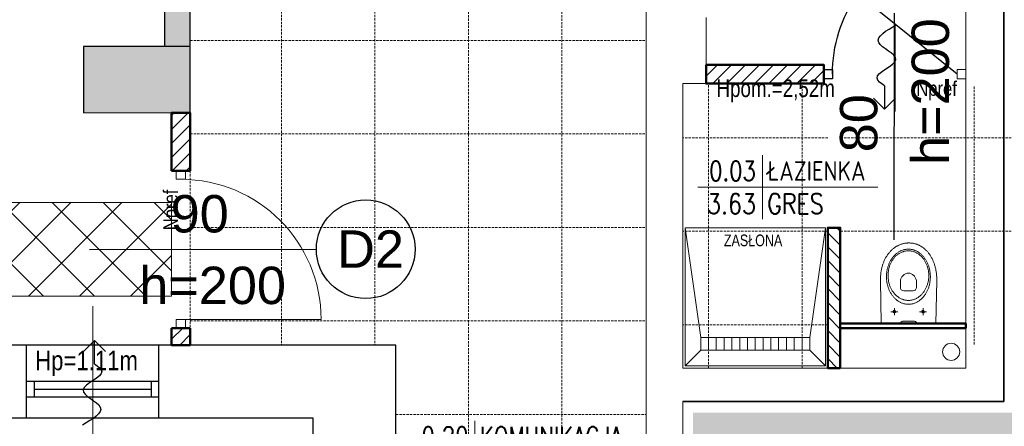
# Model space of a CAD drawing. Header units: millimetres. Extents: x -523 to 1404227, y -783705 to 1038705.
# Tile 48 of 256: x 368416 to 374732, y 16101 to 18710. Entities that reach past the tile are written whole.
import ezdxf
from ezdxf.enums import TextEntityAlignment as Align

# ---------------------------------------------------------------- set-up
doc = ezdxf.new("R2010")
doc.units = ezdxf.units.MM
doc.linetypes.add('DASHEDX2', pattern=[1.5, 1, -0.5])
for name, color, linetype, lineweight in [('3. Opis stolarki drzwiowej i okiennej', 5, 'Continuous', 30), ('BA_drz', 7, 'Continuous', 18), ('BA_KS_ist.', 34, 'Continuous', 13), ('BA_met', 7, 'Continuous', 18), ('BA_txs', 2, 'Continuous', 18), ('Cienka', 7, 'Continuous', 18), ('mm_Wentylacja', 5, 'Continuous', 50), ('PG_PRZERYWANE_ŚREDNIE', 1, 'DASHEDX2', 18), ('PG_WIDOKOWE_CIENKIE', 7, 'Continuous', 18), ('PG_WYPOSAŻENIE', 1, 'Continuous', 18), ('PG_ŚCIANY_DZIAŁOWE', 3, 'Continuous', 18), ('PG_ŚCIANY_SŁUPY', 4, 'Continuous', 35), ('Przekrojowa', 60, 'Continuous', 18), ('WYPOSAŻENIE GARAŻU', 253, 'Continuous', 5)]:
    doc.layers.add(name, color=color, linetype=linetype, lineweight=lineweight)
doc.styles.add('BIKTC', font='bikromsw.shx', dxfattribs={"width": 0.8})
doc.styles.add('BIKTS', font='bikromsw.shx', dxfattribs={"width": 0.85})
doc.styles.add('ROMANS', font='romans', dxfattribs={"width": 0.7})
doc.styles.get("Standard").update_dxf_attribs({"font": 'arial.ttf'})

# ---------------------------------------------------------------- blocks, each defined once
blk = doc.blocks.new('bikmet')
blk.add_line((0, 1.65), (0, -1.65))
at = {"style": 'ROMANS', "width": 0.8}
blk.add_attdef('NRPOM', text='', height=1, dxfattribs=at).set_placement((-0.333, 0.333), align=Align.RIGHT)
blk.add_attdef('NWAPOM', (0.25, 0.333), '', height=1, dxfattribs=at)
blk.add_attdef('RAREA', text='', height=1.042, dxfattribs=at).set_placement((-0.333, -0.333), align=Align.TOP_RIGHT)
blk.add_attdef('PODLOGA', text='', height=1.042, dxfattribs=at).set_placement((0.25, -0.333), align=Align.TOP_LEFT)
blk = doc.blocks.new('jamb')
blk.add_lwpolyline([(-0.5, -0.5), (-0.5, 0.5), (0.5, 0.5), (0.5, -0.5)], close=True)
blk = doc.blocks.new('A$C6b6b2cc1')
at = {"color": 5, "lineweight": 20}
for p, q in [((17.9, 91), (29.9, 91)), ((17.9, 0), (29.9, 0))]:
    blk.add_line(p, q, dxfattribs=at)
for p, q in [((20.9, 85.5), (20.9, 91)), ((20.9, 91), (26.9, 91)), ((26.9, 91), (26.9, 85.5)), ((26.9, 85.5), (20.9, 85.5))]:
    blk.add_line(p, q)
at = {"color": 0, "extrusion": (0, 0, -1)}
blk.add_line((23.9, 5.5), (75.47, 69.26), dxfattribs=at)
at = {"extrusion": (0, 0, -1)}
blk.add_line((56.49, 45.5), (0, 45.5), dxfattribs=at)
at = {"color": 0, "extrusion": (0, 0, -1)}
blk.add_arc((-23.9, -4.5), 90, 90, 124.95948, dxfattribs=at)
at = {"layer": 'WYPOSAŻENIE GARAŻU', "color": 240, "xscale": 5.5, "yscale": 5.999999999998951, "zscale": 5.5, "rotation": 90}
blk.add_blockref('jamb', (23.9, 2.75), dxfattribs=at)
blk = doc.blocks.new('dr1h901')
at = {"color": 0}
blk.add_line((-0.5, 0), (-0.5, 1), dxfattribs=at)
blk.add_line((0, 0.3622), (0, -0.2655))
blk.add_arc((-0.5, 0), 1, 0, 90, dxfattribs=at)
blk = doc.blocks.new('A$C9dc6be50')
at = {"lineweight": 18}
h = blk.add_hatch(color=1, dxfattribs=at)
h.dxf.hatch_style = 1
h.paths.add_polyline_path([(1.64, 21.13), (1.53, 21.9), (1.25, 22.52), (0.86, 22.98), (0.42, 23.27), (0, 23.37), (0, 12.77), (0.42, 12.87), (0.86, 13.16), (1.25, 13.62), (1.53, 14.24), (1.64, 15.01)])
at = {"color": 1, "lineweight": 13}
for p, q in [((27.71, 36.15), (0, 35.6)), ((25.29, 31.48), (25.8, 31.59)), ((25.8, 31.59), (26.31, 31.69)), ((26.31, 31.69), (26.83, 31.77)), ((26.83, 31.77), (27.36, 31.84)), ((27.36, 31.84), (27.89, 31.9)), ((28.32, 36.15), (27.71, 36.15)), ((27.89, 31.9), (28.43, 31.94)), ((28.92, 36.14), (28.32, 36.15)), ((28.43, 31.94), (28.97, 31.98)), ((29.52, 36.12), (28.92, 36.14)), ((28.97, 31.98), (29.52, 32)), ((30.11, 36.09), (29.52, 36.12)), ((29.52, 32), (30.07, 32)), ((30.07, 32), (30.62, 32)), ((30.69, 36.05), (30.11, 36.09)), ((30.62, 32), (31.16, 31.98)), ((31.27, 36), (30.69, 36.05)), ((31.16, 31.98), (31.7, 31.94)), ((31.84, 35.94), (31.27, 36)), ((31.7, 31.94), (32.24, 31.9)), ((32.4, 35.88), (31.84, 35.94)), ((32.24, 31.9), (32.77, 31.84)), ((32.96, 35.8), (32.4, 35.88)), ((32.77, 31.84), (33.3, 31.77)), ((33.51, 35.72), (32.96, 35.8)), ((33.3, 31.77), (33.82, 31.69)), ((34.05, 35.63), (33.51, 35.72)), ((33.82, 31.69), (34.33, 31.59)), ((34.59, 35.53), (34.05, 35.63)), ((34.33, 31.59), (34.84, 31.48)), ((35.12, 35.42), (34.59, 35.53)), ((35.65, 35.3), (35.12, 35.42)), ((36.16, 35.17), (35.65, 35.3)), ((36.67, 35.04), (36.16, 35.17)), ((37.17, 34.9), (36.67, 35.04)), ((37.67, 34.75), (37.17, 34.9)), ((38.16, 34.59), (37.67, 34.75)), ((38.64, 34.43), (38.16, 34.59)), ((39.11, 34.26), (38.64, 34.43)), ((39.58, 34.08), (39.11, 34.26)), ((40.04, 33.89), (39.58, 34.08)), ((40.49, 33.7), (40.04, 33.89)), ((40.93, 33.5), (40.49, 33.7)), ((41.37, 33.29), (40.93, 33.5)), ((41.79, 33.08), (41.37, 33.29)), ((42.21, 32.85), (41.79, 33.08)), ((42.63, 32.63), (42.21, 32.85)), ((43.03, 32.39), (42.63, 32.63)), ((43.42, 32.15), (43.03, 32.39)), ((43.81, 31.9), (43.42, 32.15)), ((44.19, 31.65), (43.81, 31.9)), ((44.56, 31.39), (44.19, 31.65)), ((9.87, 27.32), (5.37, 27.32)), ((6.91, 27.73), (6.8, 27.32)), ((6.8, 27.32), (6.91, 26.91)), ((7.21, 28.03), (6.91, 27.73)), ((6.91, 26.91), (7.21, 26.62)), ((7.62, 28.14), (7.21, 28.03)), ((7.21, 26.62), (7.62, 26.5)), ((7.62, 29.5), (7.62, 25.14)), ((8.03, 28.03), (7.62, 28.14)), ((7.62, 26.5), (8.03, 26.62)), ((8.32, 27.73), (8.03, 28.03)), ((8.03, 26.62), (8.32, 26.91)), ((8.44, 27.32), (8.32, 27.73)), ((8.32, 26.91), (8.44, 27.32)), ((14.88, 25.15), (15.15, 25.5)), ((15.15, 25.5), (15.44, 25.84)), ((15.44, 25.84), (15.73, 26.17)), ((15.73, 26.17), (16.04, 26.5)), ((16.04, 26.5), (16.36, 26.82)), ((16.36, 26.82), (16.69, 27.13)), ((16.69, 27.13), (17.03, 27.44)), ((17.03, 27.44), (17.38, 27.73)), ((17.38, 27.73), (17.75, 28.02)), ((17.61, 25.23), (17.9, 25.58)), ((17.75, 28.02), (18.12, 28.3)), ((17.9, 25.58), (18.21, 25.91)), ((18.12, 28.3), (18.5, 28.57)), ((18.21, 25.91), (18.53, 26.24)), ((18.5, 28.57), (18.9, 28.83)), ((18.53, 26.24), (18.86, 26.56)), ((18.86, 26.56), (19.2, 26.87)), ((18.9, 28.83), (19.3, 29.09)), ((19.2, 26.87), (19.56, 27.17)), ((19.3, 29.09), (19.71, 29.33)), ((19.56, 27.17), (19.92, 27.46)), ((19.71, 29.33), (20.13, 29.57)), ((19.92, 27.46), (20.3, 27.74)), ((20.13, 29.57), (20.56, 29.79)), ((20.3, 27.74), (20.69, 28.01)), ((20.56, 29.79), (21, 30.01)), ((20.69, 28.01), (21.09, 28.27)), ((21, 30.01), (21.45, 30.22)), ((21.09, 28.27), (21.5, 28.52)), ((21.45, 30.22), (21.9, 30.41)), ((21.5, 28.52), (21.92, 28.76)), ((21.9, 30.41), (22.36, 30.6)), ((21.92, 28.76), (22.34, 28.99)), ((22.34, 28.99), (22.78, 29.21)), ((22.36, 30.6), (22.83, 30.77)), ((22.78, 29.21), (23.23, 29.42)), ((22.83, 30.77), (23.31, 30.94)), ((23.23, 29.42), (23.68, 29.62)), ((23.31, 30.94), (23.79, 31.09)), ((23.68, 29.62), (24.15, 29.8)), ((23.79, 31.09), (24.28, 31.23)), ((24.15, 29.8), (24.62, 29.97)), ((24.28, 31.23), (24.78, 31.36)), ((24.62, 29.97), (25.1, 30.13)), ((24.78, 31.36), (25.29, 31.48)), ((25.1, 30.13), (25.58, 30.28)), ((25.58, 30.28), (26.08, 30.41)), ((26.08, 30.41), (26.58, 30.53)), ((26.58, 30.53), (27.09, 30.64)), ((27.09, 30.64), (27.6, 30.73)), ((27.6, 30.73), (28.12, 30.81)), ((28.12, 30.81), (28.65, 30.88)), ((28.65, 30.88), (29.18, 30.93)), ((29.18, 30.93), (29.72, 30.97)), ((29.72, 30.97), (30.26, 30.99)), ((30.26, 30.99), (30.8, 31)), ((30.8, 31), (30.8, 30.99)), ((30.8, 31), (31.35, 30.99)), ((31.35, 30.99), (31.89, 30.97)), ((31.89, 30.97), (32.43, 30.93)), ((32.43, 30.93), (32.96, 30.88)), ((32.96, 30.88), (33.48, 30.81)), ((33.48, 30.81), (34, 30.73)), ((34, 30.73), (34.52, 30.64)), ((34.52, 30.64), (35.03, 30.53)), ((34.84, 31.48), (35.35, 31.36)), ((35.03, 30.53), (35.53, 30.41)), ((35.35, 31.36), (35.85, 31.23)), ((35.53, 30.41), (36.02, 30.28)), ((35.85, 31.23), (36.34, 31.09)), ((36.02, 30.28), (36.51, 30.13)), ((36.34, 31.09), (36.82, 30.94)), ((36.51, 30.13), (36.99, 29.97)), ((36.82, 30.94), (37.3, 30.77)), ((36.99, 29.97), (37.46, 29.8)), ((37.3, 30.77), (37.77, 30.6)), ((37.46, 29.8), (37.92, 29.62)), ((37.77, 30.6), (38.23, 30.41)), ((37.92, 29.62), (38.38, 29.42)), ((38.23, 30.41), (38.69, 30.22)), ((38.38, 29.42), (38.83, 29.21)), ((38.69, 30.22), (39.13, 30.01)), ((38.83, 29.21), (39.26, 28.99)), ((39.13, 30.01), (39.57, 29.79)), ((39.26, 28.99), (39.69, 28.76)), ((39.57, 29.79), (40, 29.57)), ((39.69, 28.76), (40.11, 28.52)), ((40, 29.57), (40.42, 29.33)), ((40.11, 28.52), (40.52, 28.27)), ((40.42, 29.33), (40.83, 29.09)), ((40.52, 28.27), (40.92, 28.01)), ((40.83, 29.09), (41.24, 28.83)), ((40.92, 28.01), (41.31, 27.74)), ((41.24, 28.83), (41.63, 28.57)), ((41.31, 27.74), (41.68, 27.46)), ((41.63, 28.57), (42.01, 28.3)), ((41.68, 27.46), (42.05, 27.17)), ((42.01, 28.3), (42.38, 28.02)), ((42.05, 27.17), (42.4, 26.87)), ((42.38, 28.02), (42.75, 27.73)), ((42.4, 26.87), (42.75, 26.56)), ((42.75, 27.73), (43.1, 27.44)), ((42.75, 26.56), (43.08, 26.24)), ((43.08, 26.24), (43.4, 25.91)), ((43.1, 27.44), (43.44, 27.13)), ((43.4, 25.91), (43.7, 25.58)), ((43.44, 27.13), (43.77, 26.82)), ((43.7, 25.58), (43.99, 25.23)), ((43.77, 26.82), (44.09, 26.5)), ((44.09, 26.5), (44.4, 26.17)), ((44.4, 26.17), (44.7, 25.84)), ((44.92, 31.13), (44.56, 31.39)), ((44.7, 25.84), (44.98, 25.5)), ((45.28, 30.86), (44.92, 31.13)), ((44.98, 25.5), (45.25, 25.15)), ((45.62, 30.58), (45.28, 30.86)), ((45.96, 30.3), (45.62, 30.58)), ((46.29, 30.01), (45.96, 30.3)), ((46.61, 29.71), (46.29, 30.01)), ((46.92, 29.41), (46.61, 29.71)), ((47.22, 29.11), (46.92, 29.41)), ((47.51, 28.8), (47.22, 29.11)), ((47.79, 28.49), (47.51, 28.8)), ((48.07, 28.17), (47.79, 28.49)), ((48.33, 27.84), (48.07, 28.17)), ((48.59, 27.51), (48.33, 27.84)), ((48.83, 27.18), (48.59, 27.51)), ((49.07, 26.84), (48.83, 27.18)), ((49.3, 26.5), (49.07, 26.84)), ((49.51, 26.15), (49.3, 26.5)), ((49.72, 25.8), (49.51, 26.15)), ((49.92, 25.45), (49.72, 25.8)), ((50.11, 25.09), (49.92, 25.45)), ((0.42, 23.27), (0, 23.37)), ((0.86, 22.98), (0.42, 23.27)), ((1.25, 22.52), (0.86, 22.98)), ((1.53, 21.9), (1.25, 22.52)), ((1.64, 21.13), (1.53, 21.9)), ((1.64, 15.01), (1.64, 21.13)), ((12.4, 18.81), (12.45, 19.24)), ((12.45, 19.24), (12.5, 19.67)), ((12.5, 19.67), (12.58, 20.09)), ((12.58, 20.09), (12.67, 20.51)), ((12.67, 20.51), (12.77, 20.92)), ((12.77, 20.92), (12.89, 21.33)), ((12.89, 21.33), (13.03, 21.74)), ((13.03, 21.74), (13.18, 22.14)), ((13.18, 22.14), (13.34, 22.54)), ((13.34, 22.54), (13.52, 22.93)), ((13.52, 22.93), (13.71, 23.31)), ((13.71, 23.31), (13.92, 23.69)), ((13.92, 23.69), (14.14, 24.06)), ((14.14, 24.06), (14.37, 24.43)), ((14.37, 24.43), (14.62, 24.79)), ((14.62, 24.79), (14.88, 25.15)), ((14.92, 18.83), (14.97, 19.27)), ((14.97, 19.27), (15.03, 19.71)), ((15.03, 19.71), (15.11, 20.14)), ((15.11, 20.14), (15.21, 20.57)), ((15.21, 20.57), (15.33, 20.99)), ((15.33, 20.99), (15.46, 21.41)), ((15.46, 21.41), (15.6, 21.82)), ((15.6, 21.82), (15.77, 22.22)), ((15.77, 22.22), (15.95, 22.62)), ((15.95, 22.62), (16.14, 23.02)), ((16.14, 23.02), (16.35, 23.4)), ((16.35, 23.4), (16.57, 23.78)), ((16.57, 23.78), (16.81, 24.16)), ((16.81, 24.16), (17.07, 24.52)), ((17.07, 24.52), (17.33, 24.88)), ((17.33, 24.88), (17.61, 25.23)), ((21.07, 20.93), (21.16, 21.64)), ((21.07, 18.17), (21.07, 20.93)), ((21.16, 21.64), (21.38, 22.17)), ((21.38, 22.17), (21.71, 22.55)), ((21.71, 22.55), (22.11, 22.8)), ((22.11, 22.8), (22.53, 22.95)), ((22.53, 22.95), (22.94, 23.02)), ((22.94, 23.02), (23.29, 23.04)), ((23.29, 23.04), (27.14, 23.05)), ((27.14, 23.05), (27.67, 23.02)), ((27.67, 23.02), (28.18, 22.93)), ((28.18, 22.93), (28.68, 22.78)), ((28.68, 22.78), (29.16, 22.58)), ((29.16, 22.58), (29.62, 22.34)), ((29.62, 22.34), (30.05, 22.06)), ((30.05, 22.06), (30.46, 21.74)), ((30.46, 21.74), (30.84, 21.39)), ((30.84, 21.39), (31.18, 21.01)), ((31.18, 21.01), (31.49, 20.6)), ((31.49, 20.6), (31.76, 20.18)), ((31.76, 20.18), (31.99, 19.74)), ((31.99, 19.74), (32.17, 19.3)), ((32.17, 19.3), (32.3, 18.85)), ((43.99, 25.23), (44.27, 24.88)), ((44.27, 24.88), (44.54, 24.52)), ((44.54, 24.52), (44.79, 24.16)), ((44.79, 24.16), (45.03, 23.78)), ((45.03, 23.78), (45.26, 23.4)), ((45.25, 25.15), (45.51, 24.79)), ((45.26, 23.4), (45.47, 23.02)), ((45.47, 23.02), (45.66, 22.62)), ((45.51, 24.79), (45.76, 24.43)), ((45.66, 22.62), (45.84, 22.22)), ((45.76, 24.43), (45.99, 24.06)), ((45.84, 22.22), (46, 21.82)), ((45.99, 24.06), (46.21, 23.69)), ((46, 21.82), (46.15, 21.41)), ((46.15, 21.41), (46.28, 20.99)), ((46.21, 23.69), (46.42, 23.31)), ((46.28, 20.99), (46.39, 20.57)), ((46.39, 20.57), (46.49, 20.14)), ((46.42, 23.31), (46.61, 22.93)), ((46.49, 20.14), (46.57, 19.71)), ((46.57, 19.71), (46.64, 19.27)), ((46.61, 22.93), (46.79, 22.54)), ((46.64, 19.27), (46.68, 18.83)), ((46.79, 22.54), (46.95, 22.14)), ((46.95, 22.14), (47.1, 21.74)), ((47.1, 21.74), (47.24, 21.33)), ((47.24, 21.33), (47.36, 20.92)), ((47.36, 20.92), (47.46, 20.51)), ((47.46, 20.51), (47.55, 20.09)), ((47.55, 20.09), (47.63, 19.67)), ((47.63, 19.67), (47.68, 19.24)), ((47.68, 19.24), (47.73, 18.81)), ((50.29, 24.73), (50.11, 25.09)), ((50.46, 24.36), (50.29, 24.73)), ((50.62, 23.99), (50.46, 24.36)), ((50.76, 23.62), (50.62, 23.99)), ((50.9, 23.24), (50.76, 23.62)), ((51.03, 22.86), (50.9, 23.24)), ((51.15, 22.47), (51.03, 22.86)), ((51.26, 22.09), (51.15, 22.47)), ((51.35, 21.7), (51.26, 22.09)), ((51.44, 21.31), (51.35, 21.7)), ((51.52, 20.91), (51.44, 21.31)), ((51.58, 20.51), (51.52, 20.91)), ((51.64, 20.11), (51.58, 20.51)), ((51.68, 19.71), (51.64, 20.11)), ((51.71, 19.3), (51.68, 19.71)), ((51.73, 18.9), (51.71, 19.3)), ((0.42, 12.87), (0, 12.77)), ((0.86, 13.16), (0.42, 12.87)), ((1.25, 13.62), (0.86, 13.16)), ((1.53, 14.24), (1.25, 13.62)), ((1.64, 15.01), (1.53, 14.24)), ((12.37, 17.94), (12.38, 18.38)), ((12.38, 17.5), (12.37, 17.94)), ((12.38, 18.38), (12.4, 18.81)), ((12.4, 17.07), (12.38, 17.5)), ((12.45, 16.64), (12.4, 17.07)), ((12.5, 16.21), (12.45, 16.64)), ((12.58, 15.79), (12.5, 16.21)), ((12.67, 15.37), (12.58, 15.79)), ((12.77, 14.96), (12.67, 15.37)), ((12.89, 14.55), (12.77, 14.96)), ((13.03, 14.14), (12.89, 14.55)), ((13.18, 13.74), (13.03, 14.14)), ((13.34, 13.35), (13.18, 13.74)), ((13.52, 12.96), (13.34, 13.35)), ((13.71, 12.57), (13.52, 12.96)), ((14.89, 17.94), (14.9, 18.39)), ((14.9, 17.49), (14.89, 17.94)), ((14.89, 17.94), (14.89, 17.94)), ((14.9, 18.39), (14.92, 18.83)), ((14.92, 17.05), (14.9, 17.49)), ((14.97, 16.61), (14.92, 17.05)), ((15.03, 16.17), (14.97, 16.61)), ((15.11, 15.74), (15.03, 16.17)), ((15.21, 15.31), (15.11, 15.74)), ((15.33, 14.89), (15.21, 15.31)), ((15.46, 14.48), (15.33, 14.89)), ((15.6, 14.06), (15.46, 14.48)), ((15.77, 13.66), (15.6, 14.06)), ((15.95, 13.26), (15.77, 13.66)), ((16.14, 12.87), (15.95, 13.26)), ((16.35, 12.48), (16.14, 12.87)), ((21.07, 14.95), (21.07, 18.17)), ((21.16, 14.24), (21.07, 14.95)), ((21.07, 14.95), (21.07, 14.94)), ((21.38, 13.7), (21.16, 14.24)), ((21.71, 13.32), (21.38, 13.7)), ((22.1, 13.07), (21.71, 13.32)), ((22.52, 12.92), (22.1, 13.07)), ((22.92, 12.85), (22.52, 12.92)), ((23.27, 12.83), (22.92, 12.85)), ((27.12, 12.83), (23.27, 12.83)), ((27.64, 12.86), (27.12, 12.83)), ((28.16, 12.95), (27.64, 12.86)), ((28.66, 13.1), (28.16, 12.95)), ((29.14, 13.3), (28.66, 13.1)), ((29.6, 13.54), (29.14, 13.3)), ((30.04, 13.82), (29.6, 13.54)), ((30.45, 14.14), (30.04, 13.82)), ((30.83, 14.5), (30.45, 14.14)), ((31.18, 14.88), (30.83, 14.5)), ((31.49, 15.28), (31.18, 14.88)), ((31.76, 15.7), (31.49, 15.28)), ((31.99, 16.14), (31.76, 15.7)), ((32.17, 16.59), (31.99, 16.14)), ((32.3, 17.04), (32.17, 16.59)), ((32.3, 18.85), (32.39, 18.39)), ((32.39, 17.49), (32.3, 17.04)), ((32.39, 18.39), (32.41, 17.94)), ((32.41, 17.94), (32.39, 17.49)), ((45.47, 12.87), (45.26, 12.48)), ((45.66, 13.26), (45.47, 12.87)), ((45.84, 13.66), (45.66, 13.26)), ((46, 14.06), (45.84, 13.66)), ((46.15, 14.48), (46, 14.06)), ((46.28, 14.89), (46.15, 14.48)), ((46.39, 15.31), (46.28, 14.89)), ((46.49, 15.74), (46.39, 15.31)), ((46.61, 12.96), (46.42, 12.57)), ((46.57, 16.17), (46.49, 15.74)), ((46.64, 16.61), (46.57, 16.17)), ((46.79, 13.35), (46.61, 12.96)), ((46.68, 17.05), (46.64, 16.61)), ((46.68, 18.83), (46.71, 18.39)), ((46.71, 17.49), (46.68, 17.05)), ((46.71, 18.39), (46.72, 17.94)), ((46.72, 17.94), (46.71, 17.49)), ((46.72, 17.94), (46.72, 17.94)), ((46.95, 13.74), (46.79, 13.35)), ((47.1, 14.14), (46.95, 13.74)), ((47.24, 14.55), (47.1, 14.14)), ((47.36, 14.96), (47.24, 14.55)), ((47.46, 15.37), (47.36, 14.96)), ((47.55, 15.79), (47.46, 15.37)), ((47.63, 16.21), (47.55, 15.79)), ((47.68, 16.64), (47.63, 16.21)), ((47.73, 17.07), (47.68, 16.64)), ((47.73, 18.81), (47.75, 18.38)), ((47.75, 17.5), (47.73, 17.07)), ((47.75, 18.38), (47.76, 17.94)), ((47.76, 17.94), (47.75, 17.5)), ((47.76, 17.94), (47.76, 17.94)), ((50.65, 12.53), (50.8, 12.91)), ((50.8, 12.91), (50.93, 13.29)), ((50.93, 13.29), (51.05, 13.67)), ((51.05, 13.67), (51.17, 14.06)), ((51.17, 14.06), (51.27, 14.45)), ((51.27, 14.45), (51.36, 14.84)), ((51.36, 14.84), (51.45, 15.24)), ((51.45, 15.24), (51.52, 15.64)), ((51.52, 15.64), (51.58, 16.04)), ((51.58, 16.04), (51.64, 16.44)), ((51.64, 16.44), (51.68, 16.85)), ((51.68, 16.85), (51.71, 17.25)), ((51.71, 17.25), (51.73, 17.66)), ((51.75, 18.49), (51.73, 18.9)), ((51.73, 17.66), (51.75, 18.07)), ((51.75, 18.07), (51.75, 18.49)), ((9.87, 8.91), (5.37, 8.91)), ((6.91, 9.32), (6.8, 8.91)), ((6.8, 8.91), (6.91, 8.5)), ((7.21, 9.62), (6.91, 9.32)), ((6.91, 8.5), (7.21, 8.21)), ((7.62, 9.73), (7.21, 9.62)), ((7.21, 8.21), (7.62, 8.09)), ((7.62, 11.09), (7.62, 6.73)), ((8.03, 9.62), (7.62, 9.73)), ((7.62, 8.09), (8.03, 8.21)), ((8.32, 9.32), (8.03, 9.62)), ((8.03, 8.21), (8.32, 8.5)), ((8.44, 8.91), (8.32, 9.32)), ((8.32, 8.5), (8.44, 8.91)), ((13.92, 12.19), (13.71, 12.57)), ((14.14, 11.82), (13.92, 12.19)), ((14.37, 11.45), (14.14, 11.82)), ((14.62, 11.09), (14.37, 11.45)), ((14.88, 10.73), (14.62, 11.09)), ((15.15, 10.39), (14.88, 10.73)), ((15.44, 10.04), (15.15, 10.39)), ((15.73, 9.71), (15.44, 10.04)), ((16.04, 9.38), (15.73, 9.71)), ((16.36, 9.06), (16.04, 9.38)), ((16.57, 12.1), (16.35, 12.48)), ((16.69, 8.75), (16.36, 9.06)), ((16.81, 11.72), (16.57, 12.1)), ((17.03, 8.45), (16.69, 8.75)), ((17.07, 11.36), (16.81, 11.72)), ((17.38, 8.15), (17.03, 8.45)), ((17.33, 11), (17.07, 11.36)), ((17.61, 10.65), (17.33, 11)), ((17.75, 7.86), (17.38, 8.15)), ((17.9, 10.3), (17.61, 10.65)), ((18.12, 7.58), (17.75, 7.86)), ((18.21, 9.97), (17.9, 10.3)), ((18.5, 7.31), (18.12, 7.58)), ((18.53, 9.64), (18.21, 9.97)), ((18.9, 7.05), (18.5, 7.31)), ((18.86, 9.32), (18.53, 9.64)), ((19.2, 9.01), (18.86, 9.32)), ((19.3, 6.79), (18.9, 7.05)), ((19.56, 8.71), (19.2, 9.01)), ((19.71, 6.55), (19.3, 6.79)), ((19.92, 8.42), (19.56, 8.71)), ((20.13, 6.31), (19.71, 6.55)), ((20.3, 8.14), (19.92, 8.42)), ((20.69, 7.87), (20.3, 8.14)), ((21.09, 7.61), (20.69, 7.87)), ((21.5, 7.36), (21.09, 7.61)), ((21.92, 7.12), (21.5, 7.36)), ((22.34, 6.89), (21.92, 7.12)), ((22.78, 6.67), (22.34, 6.89)), ((23.23, 6.46), (22.78, 6.67)), ((23.68, 6.27), (23.23, 6.46)), ((38.38, 6.46), (37.92, 6.27)), ((38.83, 6.67), (38.38, 6.46)), ((39.26, 6.89), (38.83, 6.67)), ((39.69, 7.12), (39.26, 6.89)), ((40.11, 7.36), (39.69, 7.12)), ((40.42, 6.55), (40, 6.31)), ((40.52, 7.61), (40.11, 7.36)), ((40.83, 6.79), (40.42, 6.55)), ((40.92, 7.87), (40.52, 7.61)), ((41.24, 7.05), (40.83, 6.79)), ((41.31, 8.14), (40.92, 7.87)), ((41.63, 7.31), (41.24, 7.05)), ((41.68, 8.42), (41.31, 8.14)), ((42.01, 7.58), (41.63, 7.31)), ((42.05, 8.71), (41.68, 8.42)), ((42.38, 7.86), (42.01, 7.58)), ((42.4, 9.01), (42.05, 8.71)), ((42.75, 8.15), (42.38, 7.86)), ((42.75, 9.32), (42.4, 9.01)), ((43.08, 9.64), (42.75, 9.32)), ((43.1, 8.45), (42.75, 8.15)), ((43.4, 9.97), (43.08, 9.64)), ((43.44, 8.75), (43.1, 8.45)), ((43.7, 10.3), (43.4, 9.97)), ((43.77, 9.06), (43.44, 8.75)), ((43.99, 10.65), (43.7, 10.3)), ((44.09, 9.38), (43.77, 9.06)), ((44.27, 11), (43.99, 10.65)), ((44.4, 9.71), (44.09, 9.38)), ((44.54, 11.36), (44.27, 11)), ((44.7, 10.04), (44.4, 9.71)), ((44.79, 11.72), (44.54, 11.36)), ((44.98, 10.39), (44.7, 10.04)), ((45.03, 12.1), (44.79, 11.72)), ((45.25, 10.73), (44.98, 10.39)), ((45.26, 12.48), (45.03, 12.1)), ((45.51, 11.09), (45.25, 10.73)), ((45.76, 11.45), (45.51, 11.09)), ((45.99, 11.82), (45.76, 11.45)), ((46.21, 12.19), (45.99, 11.82)), ((46.15, 6.14), (46.46, 6.43)), ((46.42, 12.57), (46.21, 12.19)), ((46.46, 6.43), (46.77, 6.73)), ((46.77, 6.73), (47.07, 7.04)), ((47.07, 7.04), (47.36, 7.35)), ((47.36, 7.35), (47.65, 7.66)), ((47.65, 7.66), (47.92, 7.98)), ((47.92, 7.98), (48.19, 8.31)), ((48.19, 8.31), (48.44, 8.63)), ((48.44, 8.63), (48.69, 8.97)), ((48.69, 8.97), (48.93, 9.31)), ((48.93, 9.31), (49.16, 9.65)), ((49.16, 9.65), (49.38, 10)), ((49.38, 10), (49.59, 10.35)), ((49.59, 10.35), (49.79, 10.7)), ((49.79, 10.7), (49.98, 11.06)), ((49.98, 11.06), (50.16, 11.42)), ((50.16, 11.42), (50.34, 11.79)), ((50.34, 11.79), (50.5, 12.16)), ((50.5, 12.16), (50.65, 12.53)), ((0, 0.55), (27.71, 0)), ((20.56, 6.09), (20.13, 6.31)), ((21, 5.87), (20.56, 6.09)), ((21.45, 5.67), (21, 5.87)), ((21.9, 5.47), (21.45, 5.67)), ((22.36, 5.28), (21.9, 5.47)), ((22.83, 5.11), (22.36, 5.28)), ((23.31, 4.95), (22.83, 5.11)), ((23.79, 4.79), (23.31, 4.95)), ((24.15, 6.08), (23.68, 6.27)), ((24.28, 4.65), (23.79, 4.79)), ((24.62, 5.91), (24.15, 6.08)), ((24.78, 4.52), (24.28, 4.65)), ((25.1, 5.75), (24.62, 5.91)), ((25.29, 4.4), (24.78, 4.52)), ((25.58, 5.6), (25.1, 5.75)), ((25.8, 4.29), (25.29, 4.4)), ((26.08, 5.47), (25.58, 5.6)), ((26.31, 4.2), (25.8, 4.29)), ((26.58, 5.35), (26.08, 5.47)), ((26.83, 4.11), (26.31, 4.2)), ((27.09, 5.24), (26.58, 5.35)), ((27.36, 4.04), (26.83, 4.11)), ((27.6, 5.15), (27.09, 5.24)), ((27.89, 3.98), (27.36, 4.04)), ((28.12, 5.07), (27.6, 5.15)), ((27.71, 0), (28.32, 0)), ((28.43, 3.94), (27.89, 3.98)), ((28.65, 5), (28.12, 5.07)), ((28.32, 0), (28.91, 0.01)), ((28.97, 3.9), (28.43, 3.94)), ((29.18, 4.95), (28.65, 5)), ((28.91, 0.01), (29.51, 0.03)), ((29.52, 3.88), (28.97, 3.9)), ((29.72, 4.91), (29.18, 4.95)), ((29.51, 0.03), (30.09, 0.06)), ((30.07, 3.88), (29.52, 3.88)), ((30.26, 4.89), (29.72, 4.91)), ((30.62, 3.88), (30.07, 3.88)), ((30.07, 3.88), (30.07, 3.87)), ((30.09, 0.06), (30.67, 0.1)), ((30.8, 4.88), (30.26, 4.89)), ((31.16, 3.9), (30.62, 3.88)), ((30.67, 0.1), (31.24, 0.15)), ((31.35, 4.89), (30.8, 4.88)), ((30.8, 4.88), (30.8, 4.88)), ((31.7, 3.94), (31.16, 3.9)), ((31.24, 0.15), (31.81, 0.21)), ((31.89, 4.91), (31.35, 4.89)), ((32.24, 3.98), (31.7, 3.94)), ((31.81, 0.21), (32.37, 0.27)), ((32.43, 4.95), (31.89, 4.91)), ((32.77, 4.04), (32.24, 3.98)), ((32.37, 0.27), (32.92, 0.35)), ((32.96, 5), (32.43, 4.95)), ((33.3, 4.11), (32.77, 4.04)), ((32.92, 0.35), (33.47, 0.43)), ((33.48, 5.07), (32.96, 5)), ((33.82, 4.2), (33.3, 4.11)), ((33.47, 0.43), (34.01, 0.52)), ((34, 5.15), (33.48, 5.07)), ((34.33, 4.29), (33.82, 4.2)), ((34.52, 5.24), (34, 5.15)), ((34.01, 0.52), (34.54, 0.62)), ((34.84, 4.4), (34.33, 4.29)), ((35.03, 5.35), (34.52, 5.24)), ((34.54, 0.62), (35.07, 0.73)), ((35.35, 4.52), (34.84, 4.4)), ((35.53, 5.47), (35.03, 5.35)), ((35.07, 0.73), (35.59, 0.85)), ((35.85, 4.65), (35.35, 4.52)), ((36.02, 5.6), (35.53, 5.47)), ((35.59, 0.85), (36.1, 0.97)), ((36.34, 4.79), (35.85, 4.65)), ((36.51, 5.75), (36.02, 5.6)), ((36.1, 0.97), (36.61, 1.11)), ((36.82, 4.95), (36.34, 4.79)), ((36.99, 5.91), (36.51, 5.75)), ((36.61, 1.11), (37.1, 1.25)), ((37.3, 5.11), (36.82, 4.95)), ((37.46, 6.08), (36.99, 5.91)), ((37.1, 1.25), (37.59, 1.4)), ((37.77, 5.28), (37.3, 5.11)), ((37.92, 6.27), (37.46, 6.08)), ((37.59, 1.4), (38.08, 1.55)), ((38.23, 5.47), (37.77, 5.28)), ((38.08, 1.55), (38.56, 1.72)), ((38.69, 5.67), (38.23, 5.47)), ((38.56, 1.72), (39.02, 1.89)), ((39.13, 5.87), (38.69, 5.67)), ((39.02, 1.89), (39.49, 2.07)), ((39.57, 6.09), (39.13, 5.87)), ((39.49, 2.07), (39.94, 2.25)), ((40, 6.31), (39.57, 6.09)), ((39.94, 2.25), (40.39, 2.45)), ((40.39, 2.45), (40.83, 2.65)), ((40.83, 2.65), (41.26, 2.86)), ((41.26, 2.86), (41.68, 3.07)), ((41.68, 3.07), (42.1, 3.29)), ((42.1, 3.29), (42.51, 3.52)), ((42.51, 3.52), (42.91, 3.75)), ((42.91, 3.75), (43.3, 4)), ((43.3, 4), (43.68, 4.24)), ((43.68, 4.24), (44.06, 4.5)), ((44.06, 4.5), (44.43, 4.76)), ((44.43, 4.76), (44.79, 5.02)), ((44.79, 5.02), (45.14, 5.29)), ((45.14, 5.29), (45.48, 5.57)), ((45.48, 5.57), (45.82, 5.85)), ((45.82, 5.85), (46.15, 6.14))]:
    blk.add_line(p, q, dxfattribs=at)
blk = doc.blocks.new('podciecie')
at = {"layer": 'mm_Wentylacja', "color": 142, "lineweight": 30}
for p, q in [((23288, -37575.5), (23288, -37590.5)), ((23288, -37590.5), (23280.93, -37583.43)), ((23288, -37590.5), (23295.07, -37583.43))]:
    blk.add_line(p, q, dxfattribs=at)
blk.add_spline([(23288, -37575.5), (23283.25, -37570.75), (23295.25, -37558.75), (23284.25, -37547.75), (23295.75, -37536.25)], degree=3, dxfattribs=at)
blk = doc.blocks.new('A$C6810ecfa')
at = {"layer": 'BA_KS_ist.', "color": 18, "linetype": 'Continuous', "lineweight": 20, "ltscale": 25}
blk.add_circle((-417.37, 1584.64), 5.5, dxfattribs=at)

msp = doc.modelspace()

# ---------------------------------------------------------------- hatches: boundary and pattern name
at = {"lineweight": 20}
h = msp.add_hatch(dxfattribs=at)
h.set_pattern_fill('ANGLE', color=252, scale=20, angle=45)
h.set_pattern_definition([(45, (-152464.99, 276287.02), (-98.782817, 98.782817), [101.6, -38.1]), (135, (-152464.99, 276287.02), (-98.782817, -98.782817), [101.6, -38.1])])
h.paths.add_polyline_path([(374810.5, 16187.64), (372734.44, 16187.64), (372734.44, 10701.2), (379119.33, 10701.2), (379118.17, 19692.3), (378608.24, 19686.12), (378609.33, 19685.76), (374810.5, 19635.76)])
at = {"layer": 'PG_WIDOKOWE_CIENKIE', "lineweight": 18}
h = msp.add_hatch(dxfattribs=at)
h.set_pattern_fill('LINE', scale=20, angle=45)
h.set_pattern_definition([(45, (-152649.147, 347080.806), (-44.9012806, 44.9012806), [])])
h.paths.add_polyline_path([(373574.33, 18419.97), (372819.33, 18419.97), (372819.33, 18299.97), (373574.33, 18299.97)])
h = msp.add_hatch(dxfattribs=at)
h.set_pattern_fill('LINE', scale=20, angle=45)
h.set_pattern_definition([(45, (-152649.147, 347385.806), (-44.9012806, 44.9012806), [])])
h.paths.add_polyline_path([(369389.33, 17741.22), (369509.33, 17741.22), (369509.33, 18112.52), (369389.33, 18112.52)])
h.paths.add_polyline_path([(369509.33, 16731.22), (369389.33, 16731.22), (369389.33, 16622.52), (369509.33, 16622.52)])
h = msp.add_hatch(dxfattribs=at)
h.set_pattern_fill('LINE', scale=20, angle=135)
h.set_pattern_definition([(135, (43698.5, -508843.51), (-44.9012806, -44.9012806), [])])
h.paths.add_polyline_path([(373679.33, 17374.97), (373679.33, 16474.97), (373599.33, 16474.97), (373599.33, 17374.97)])
at = {"layer": 'PG_WYPOSAŻENIE'}
h = msp.add_hatch(dxfattribs=at)
h.set_pattern_fill('ANSI37', color=251, scale=73)
h.set_pattern_definition([(45, (-152649.15, 347385.8), (-163.88967, 163.88967), []), (135, (-152649.15, 347385.8), (-163.88967, -163.88967), [])])
h.paths.add_polyline_path([(364814.33, 22767.52), (365414.33, 22767.52), (365414.33, 17536.22), (367614.33, 17536.22), (367614.33, 22767.52), (368214.33, 22767.52), (368214.33, 21572.52), (368214.33, 20972.52), (368214.33, 16936.22), (362014.33, 16936.22), (362014.33, 17536.22), (362014.33, 22767.52), (362614.33, 22767.52), (362614.33, 17536.22), (364814.33, 17536.22)])
h.paths.add_polyline_path([(368214.33, 17536.22), (369389.33, 17536.22), (369389.33, 16936.22), (368214.33, 16936.22)])
at = {"layer": 'PG_ŚCIANY_DZIAŁOWE'}
h = msp.add_hatch(color=252, dxfattribs=at)
h.dxf.hatch_style = 1
h.paths.add_polyline_path([(369509.33, 20772.52), (369344.33, 20772.52), (369344.33, 19692.52), (369344.33, 18537.52), (369509.33, 18537.52), (369509.33, 19742.52)])
h = msp.add_hatch(color=252, dxfattribs=at)
h.dxf.hatch_style = 1
h.paths.add_polyline_path([(369509.33, 18537.52), (369344.33, 18537.52), (368824.33, 18537.52), (368824.33, 18282.52), (368824.33, 18112.52), (369309.33, 18112.52), (369389.33, 18112.52), (369509.33, 18112.52), (369509.33, 18232.52)])

# ---------------------------------------------------------------- linework, layer by layer
for p, q in [((369344.33, 20772.52), (369344.33, 18537.52)), ((369509.33, 18537.52), (369509.33, 20772.52)), ((369509.33, 18537.52), (368824.33, 18537.52)), ((368824.33, 18537.52), (368824.33, 18112.52)), ((369509.33, 18112.52), (369509.33, 18537.52)), ((369389.33, 18112.52), (369509.33, 18112.52)), ((370829.33, 16622.52), (362489.33, 16622.52)), ((368459.33, 16152.52), (368459.33, 16622.52)), ((369309.33, 16152.52), (369309.33, 16622.52)), ((370829.33, 11109.19), (370829.33, 16622.52)), ((369309.33, 16387.52), (368459.33, 16387.52)), ((368509.33, 16387.52), (368509.33, 16287.52)), ((369259.33, 16387.52), (369259.33, 16287.52)), ((369259.33, 16337.52), (368509.33, 16337.52)), ((369309.33, 16287.52), (368459.33, 16287.52)), ((370299.33, 16152.52), (362959.33, 16152.52)), ((370299.33, 11109.19), (370299.33, 16152.52))]:
    msp.add_line(p, q)
at = {"lineweight": 20}
for p, q in [((372434.33, 19939.97), (372434.33, 10402.52)), ((368824.33, 18112.52), (369389.33, 18112.52)), ((368884.33, 15803.44), (368884.33, 16871.6)), ((369309.33, 16622.52), (369389.33, 16622.52)), ((372669.33, 16474.97), (373369.33, 16474.97)), ((372669.33, 16474.97), (374484.33, 16474.97)), ((372669.33, 10652.52), (372669.33, 16259.97))]:
    msp.add_line(p, q, dxfattribs=at)
at = {"layer": '3. Opis stolarki drzwiowej i okiennej'}
for p, q in [((374025.25, 17297.73), (374027.31, 18752.93)), ((368863.51, 17235.2), (370318.71, 17237.25))]:
    msp.add_line(p, q, dxfattribs=at)
msp.add_circle((370635.24, 17237.25), 316.53, dxfattribs=at)
at = {"layer": 'BA_met', "color": 18}
msp.add_line((372765.7, 17635.5), (373920.27, 17635.5), dxfattribs=at)
at = {"layer": 'Cienka'}
for p, q in [((374484.33, 18724.97), (374484.33, 18604.97)), ((372669.33, 16474.97), (372669.33, 17404.97)), ((372669.33, 17404.97), (372669.33, 16474.97))]:
    msp.add_line(p, q, dxfattribs=at)
at = {"layer": 'PG_PRZERYWANE_ŚREDNIE', "color": 251, "lineweight": 15, "ltscale": 15}
for p, q in [((371294.33, 29022.52), (371294.33, 2722.52)), ((371894.33, 29022.52), (371894.33, 2722.52)), ((370094.33, 24412.52), (370094.33, 16622.52)), ((370694.33, 24412.52), (370694.33, 16622.52)), ((369509.33, 18577.52), (372434.33, 18577.52)), ((372834.33, 16474.97), (372834.33, 18289.97)), ((373434.33, 16474.97), (373434.33, 18289.97)), ((374539.33, 16624.97), (374539.33, 18289.97)), ((369509.33, 17977.52), (372434.33, 17977.52)), ((373599.33, 17952.95), (372669.33, 17952.95)), ((374799.33, 17952.95), (373679.33, 17952.95)), ((369509.33, 17741.22), (369509.33, 16731.22)), ((369509.33, 17741.22), (369509.33, 16731.22)), ((369509.33, 17377.52), (372434.33, 17377.52)), ((373599.33, 17352.95), (372669.33, 17352.95)), ((374799.33, 17352.95), (373679.33, 17352.95)), ((369509.33, 16777.52), (372434.33, 16777.52)), ((373599.33, 16752.95), (372669.33, 16752.95)), ((370829.33, 16177.52), (372434.33, 16177.52))]:
    msp.add_line(p, q, dxfattribs=at)
at = {"layer": 'PG_WIDOKOWE_CIENKIE', "color": 18, "lineweight": 50}
for p, q in [((373574.33, 18419.97), (373574.33, 18299.97)), ((372819.33, 18299.97), (373574.33, 18299.97)), ((369389.33, 18112.52), (369389.33, 17741.22)), ((369509.33, 18112.52), (369509.33, 17741.22)), ((369389.33, 17741.22), (369509.33, 17741.22)), ((373679.33, 17374.97), (373599.33, 17374.97)), ((373599.33, 16474.97), (373599.33, 17374.97)), ((374484.33, 16760.12), (373679.33, 16760.12)), ((369389.33, 16731.22), (369389.33, 16622.52)), ((369389.33, 16731.22), (369509.33, 16731.22)), ((369509.33, 16731.22), (369509.33, 16622.52)), ((374484.33, 16730.12), (373679.33, 16730.12))]:
    msp.add_line(p, q, dxfattribs=at)
for points in [[(372819.33, 18419.97), (373574.33, 18419.97), (373574.33, 18299.97), (372819.33, 18299.97)], [(373679.33, 16474.97), (373679.33, 17374.97), (373599.33, 17374.97), (373599.33, 16474.97)], [(374484.33, 16730.12), (374484.33, 16760.12), (373679.33, 16760.12), (373679.33, 16730.12)]]:
    msp.add_lwpolyline(points, close=True, dxfattribs=at)
for points in [[(369389.33, 17741.22), (369389.33, 18112.52), (369509.33, 18112.52), (369509.33, 17741.22)], [(369509.33, 16731.22), (369509.33, 16622.52), (369389.33, 16622.52), (369389.33, 16731.22)]]:
    msp.add_lwpolyline(points, dxfattribs=at)
at = {"layer": 'PG_WYPOSAŻENIE', "color": 251}
for p, q in [((368214.33, 17536.22), (369389.33, 17536.22)), ((369389.33, 17536.22), (369389.33, 16936.22)), ((369389.33, 16936.22), (368214.33, 16936.22))]:
    msp.add_line(p, q, dxfattribs=at)
at = {"layer": 'PG_WYPOSAŻENIE', "color": 18}
for p, q in [((372684.33, 17374.97), (372784.33, 16669.97)), ((373484.33, 16669.97), (373584.33, 17374.97)), ((373484.33, 16669.97), (372784.33, 16669.97)), ((372784.33, 16669.97), (372784.33, 16589.97)), ((372834.33, 16669.97), (372834.33, 16589.97)), ((372884.33, 16669.97), (372884.33, 16589.97)), ((372934.33, 16669.97), (372934.33, 16589.97)), ((372984.33, 16669.97), (372984.33, 16589.97)), ((373034.33, 16669.97), (373034.33, 16589.97)), ((373084.33, 16669.97), (373084.33, 16589.97)), ((373134.33, 16669.97), (373134.33, 16589.97)), ((373184.33, 16669.97), (373184.33, 16589.97)), ((373234.33, 16669.97), (373234.33, 16589.97)), ((373284.33, 16669.97), (373284.33, 16589.97)), ((373334.33, 16669.97), (373334.33, 16589.97)), ((373384.33, 16669.97), (373384.33, 16589.97)), ((373434.33, 16669.97), (373434.33, 16589.97)), ((373484.33, 16589.97), (373484.33, 16669.97)), ((372784.33, 16589.97), (372684.33, 16489.97)), ((372784.33, 16589.97), (373484.33, 16589.97)), ((373484.33, 16589.97), (373584.33, 16489.97))]:
    msp.add_line(p, q, dxfattribs=at)
msp.add_lwpolyline([(372684.33, 17374.97), (373584.33, 17374.97), (373584.33, 16489.97), (372684.33, 16489.97)], close=True, dxfattribs=at)
at = {"layer": 'PG_ŚCIANY_DZIAŁOWE', "color": 18}
for p, q in [((374484.33, 16474.97), (374484.33, 19939.97)), ((372819.33, 18299.97), (372819.33, 18724.97)), ((372819.33, 18419.97), (373574.33, 18419.97)), ((372669.33, 18299.97), (372669.33, 16474.97)), ((372669.33, 18299.97), (372819.33, 18299.97)), ((373679.33, 16474.97), (373679.33, 17374.97))]:
    msp.add_line(p, q, dxfattribs=at)
at = {"layer": 'PG_ŚCIANY_SŁUPY', "color": 18}
for p, q in [((374729.33, 16259.97), (374729.33, 19697.92)), ((372669.33, 16259.97), (374729.33, 16259.97)), ((374484.33, 16259.97), (374729.33, 16259.97))]:
    msp.add_line(p, q, dxfattribs=at)

# ---------------------------------------------------------------- block references
at = {"color": 5, "lineweight": 20, "xscale": 10, "yscale": 10, "zscale": 10, "rotation": 90.00000000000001}
msp.add_blockref('A$C6b6b2cc1', (374484.33, 18121.01), dxfattribs=at)
at = {"layer": 'BA_drz', "color": 18}
for name, p, xscale, yscale, zscale, rotation in [('dr1h901', (369449.33, 17236.22), -900, 900, -900, 270), ('jamb', (369449.33, 17713.72), -55, 59.99999999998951, 55, 90), ('jamb', (369449.33, 16758.72), -55, 59.99999999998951, 55, 90)]:
    msp.add_blockref(name, p, dxfattribs=dict(at, xscale=xscale, yscale=yscale, zscale=zscale, rotation=rotation))
at = {"layer": 'BA_met', "color": 18, "xscale": 125, "yscale": 125, "zscale": 125}
for p, values in [((373179.88, 17635.5), {'NRPOM': '0.03', 'NWAPOM': 'ŁAZIENKA', 'RAREA': '3.63', 'PODLOGA': 'GRES'}), ((371335.79, 15930.8), {'NRPOM': '0.20', 'NWAPOM': 'KOMUNIKACJA', 'RAREA': '56.85', 'PODLOGA': 'GRES'})]:
    msp.add_blockref('bikmet', p, dxfattribs=at).add_auto_attribs(values)
at = {"layer": 'Cienka', "xscale": -10, "yscale": 10, "zscale": 10, "rotation": 270}
msp.add_blockref('A$C9dc6be50', (373937.33, 16760.1), dxfattribs=at)
at = {"layer": 'mm_Wentylacja', "color": 2, "lineweight": 30, "xscale": 10, "yscale": 10, "zscale": 10}
msp.add_blockref('podciecie', (141083.57, 394041.67), dxfattribs=at)
at = {"layer": 'mm_Wentylacja', "color": 2, "lineweight": 30, "xscale": 10, "yscale": 10, "zscale": 10, "rotation": 180}
msp.add_blockref('podciecie', (601775.11, -359253.53), dxfattribs=at)
at = {"layer": 'Przekrojowa', "xscale": 10, "yscale": 10, "zscale": 10}
msp.add_blockref('A$C6810ecfa', (378564.33, 732.52), dxfattribs=at)

# ---------------------------------------------------------------- texts
at = {"layer": '3. Opis stolarki drzwiowej i okiennej', "char_height": 240, "width": 1203.5164, "attachment_point": 3, "rotation": 90}
for s, insert in [('{\\f@Arial Unicode MS|b0|i0|c238|p34;h=200}', (374137.22, 18719.37)), ('{\\f@Arial Unicode MS|b0|i0|c238|p34;80}', (373677.5, 18232.47))]:
    msp.add_mtext(s, dxfattribs=dict(at, insert=insert))
at = {"layer": '3. Opis stolarki drzwiowej i okiennej', "char_height": 240, "width": 1203.5164, "attachment_point": 1}
for s, insert in [('{\\f@Arial Unicode MS|b0|i0|c238|p34;90}', (369383.97, 17585)), ('{\\f@Arial Unicode MS|b0|i0|c238|p34;D2}', (370452.3, 17358.23)), ('{\\f@Arial Unicode MS|b0|i0|c238|p34;h=200}', (369182.46, 17125.28))]:
    msp.add_mtext(s, dxfattribs=dict(at, insert=insert))
at = {"layer": 'BA_txs', "color": 18, "style": 'BIKTS', "width": 0.85}
msp.add_text('Hp=1.11m', height=125, dxfattribs=at).set_placement((368514.87, 16460.73))
at = {"layer": 'BA_txs', "color": 7, "insert": (374167, 18315.44), "char_height": 93.75, "width": 7937.5264, "attachment_point": 1, "style": 'BIKTS'}
msp.add_mtext('Npref', dxfattribs=at)
at = {"layer": 'BA_txs', "color": 7, "insert": (369336.89, 17359.28), "char_height": 93.75, "width": 7937.5264, "attachment_point": 1, "rotation": 90, "style": 'BIKTS'}
msp.add_mtext('Npref', dxfattribs=at)
at = {"layer": 'PG_WYPOSAŻENIE', "color": 18, "attachment_point": 1, "rotation": 360, "style": 'BIKTC'}
for s, width, gutter_width, insert, char_height in [('Hpom.=2,52m', 9760.1929, 750, (372885.58, 18326.65), 112.5), ('ZASŁONA', 6506.7953, 500, (372933.13, 17331.64), 75)]:
    msp.add_mtext_dynamic_manual_height_columns(s, width=width, gutter_width=gutter_width, heights=[0], dxfattribs=dict(at, insert=insert, char_height=char_height))

doc.saveas('drawing.dxf')
